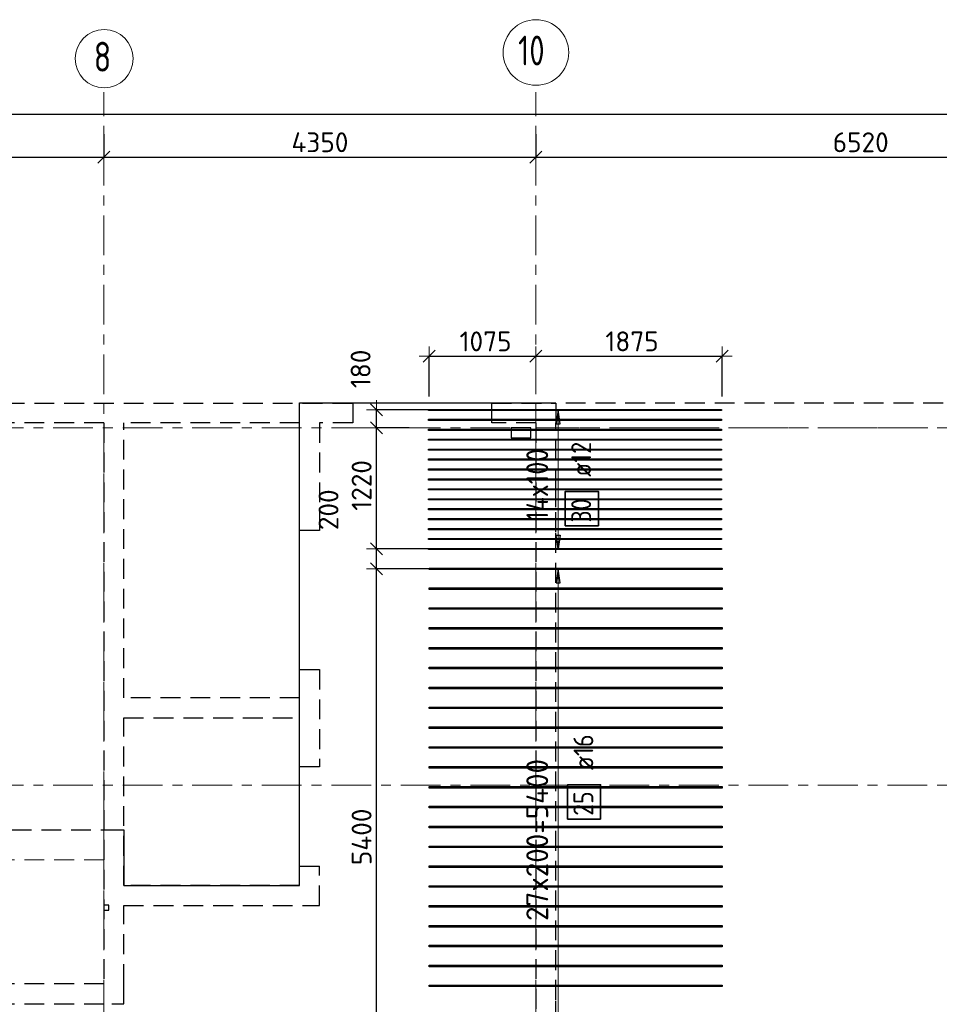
# Model space of a CAD drawing. Header units: metres. Extents: x -38 to 97, y -15 to 21.
# Tile 22 of 82: x 21 to 30, y 11 to 21. Entities that reach past the tile are written whole.
import ezdxf

# ---------------------------------------------------------------- set-up
doc = ezdxf.new("R2010")
doc.units = ezdxf.units.M
doc.header["$PDMODE"] = 65
for name, pattern in [('______11', [0.5, 0.4, -0.05, 0, -0.05]), ('______2', [0.27, 0.2, -0.07]), ('______3', [0.5, 0.4, -0.1]), ('______5', [1.1, 0.8, -0.1, 0.1, -0.1])]:
    doc.linetypes.add(name, pattern=pattern)
for name, color, linetype, lineweight in [('XR$2$Осевая линия (1)', 7, '______5', 13), ('XR$2$Размерная линия (1)', 7, 'Continuous', 13), ('XR$3$Балка (1)', 7, '______3', 13), ('XR$3$Перекрытие (1)', 7, 'Continuous', 35), ('XR$3$Размерная линия (1)', 7, 'Continuous', 13)]:
    doc.layers.add(name, color=color, linetype=linetype, lineweight=lineweight)
doc.layers.add('XR$3$Арм.стержн.Доп. Арм верхн.зоны Х', color=7, linetype='Continuous', lineweight=35, true_color=0x8c8cff)
doc.layers.add('XR$5$Стена_ бетон несущ.', color=7, linetype='Continuous', lineweight=70, true_color=0xb4b496)
doc.styles.add('ISOCPEUR', font='txt')
doc.dimstyles.new('DIMSTYLE_3', dxfattribs={"dimtxt": 0.2, "dimasz": 0.2, "dimexe": 0, "dimexo": 0, "dimgap": 0.1, "dimtad": 2, "dimdec": 0, "dimlfac": 1000, "dimrnd": 5, "dimzin": 12, "dimdsep": 46, "dimtxsty": 'ISOCPEUR', "dimblk1": 'ALL_ML_STRICH', "dimblk2": 'ALL_ML_STRICH', "dimsah": 1, "dimcen": 0, "dimclrd": 7, "dimclre": 256, "dimclrt": 7, "dimadec": 0, "dimazin": 0, "dimtfac": 1, "dimtdec": 0, "dimtix": 1, "dimtmove": 2, "dimatfit": 3, "dimfxl": 0, "dimtzin": 0, "dimlwd": 0, "dimlwe": -3, "dimarcsym": 0})
doc.dimstyles.new('DIMSTYLE_6', dxfattribs={"dimtxt": 0.2, "dimasz": 0.2, "dimexe": 0, "dimexo": 0, "dimgap": 0.1, "dimtad": 2, "dimdec": 0, "dimlfac": 1000, "dimrnd": 5, "dimzin": 12, "dimdsep": 46, "dimtxsty": 'ISOCPEUR', "dimblk1": 'ALL_ML_STRICH', "dimblk2": 'ALL_ML_STRICH', "dimsah": 1, "dimcen": 0, "dimclrd": 7, "dimclre": 256, "dimclrt": 7, "dimadec": 0, "dimazin": 0, "dimtfac": 1, "dimtdec": 0, "dimtix": 1, "dimtmove": 2, "dimatfit": 3, "dimfxl": 0, "dimtvp": 1.2, "dimtzin": 0, "dimlwd": 0, "dimlwe": -3, "dimarcsym": 0})

# ---------------------------------------------------------------- blocks, each defined once
blk = doc.blocks.new('ALL_ML_STRICH')
at = {"color": 0, "linetype": 'ByBlock', "lineweight": -2}
for p, q in [((0, -0.5), (0, 0.5)), ((-1, 0), (0.5, 0)), ((-0.3, -0.3), (0.3, 0.3))]:
    blk.add_line(p, q, dxfattribs=at)
blk = doc.blocks.new('*D11')
at = {"layer": 'DEFPOINTS', "color": 7, "linetype": 'Continuous', "lineweight": 13, "transparency": 33554687}
for p in [(0.5, 19.5574), (0.5, 19.3768), (61.6, 17.1197)]:
    blk.add_point(p, dxfattribs=at)
at = {"layer": 'XR$2$Размерная линия (1)', "color": 9, "linetype": 'Continuous', "lineweight": -2, "true_color": 0xc7c7c7, "transparency": 33554687}
for p, q in [((0.5, 19.3568), (0.5, 19.5574)), ((61.6, 17.1397), (61.6, 19.5574))]:
    blk.add_line(p, q, dxfattribs=at)
at = {"layer": 'XR$2$Размерная линия (1)', "color": 7, "linetype": 'Continuous', "lineweight": -2, "transparency": 33554687}
blk.add_line((0.5, 19.5574), (61.6, 19.5574), dxfattribs=at)
at = {"layer": 'XR$2$Размерная линия (1)', "color": 7, "linetype": 'Continuous', "lineweight": 13, "transparency": 33554687, "xscale": 0.2, "yscale": 0.2, "zscale": 0.2, "rotation": 180}
blk.add_blockref('ALL_ML_STRICH', (0.5, 19.5574), dxfattribs=at)
at = {"layer": 'XR$2$Размерная линия (1)', "color": 7, "linetype": 'Continuous', "lineweight": 13, "transparency": 33554687, "xscale": 0.2, "yscale": 0.2, "zscale": 0.2}
blk.add_blockref('ALL_ML_STRICH', (61.6, 19.5574), dxfattribs=at)
at = {"layer": 'XR$2$Размерная линия (1)', "color": 7, "linetype": 'Continuous', "lineweight": 13, "transparency": 33554687, "insert": (31.1, 19.7074), "char_height": 0.2, "width": 1, "attachment_point": 5, "style": 'ISOCPEUR'}
blk.add_mtext('\\A1;{61100}', dxfattribs=at)
blk = doc.blocks.new('*D30')
at = {"layer": 'DEFPOINTS', "color": 7, "linetype": 'Continuous', "lineweight": 13, "transparency": 33554687}
for p in [(19.08, 19.4874), (21.68, 19.379), (19.08, 19.1261)]:
    blk.add_point(p, dxfattribs=at)
at = {"layer": 'XR$2$Размерная линия (1)', "color": 9, "linetype": 'Continuous', "lineweight": -2, "true_color": 0xc7c7c7, "transparency": 33554687}
for p, q in [((19.08, 19.4674), (19.08, 19.1261)), ((21.68, 19.359), (21.68, 19.1261))]:
    blk.add_line(p, q, dxfattribs=at)
at = {"layer": 'XR$2$Размерная линия (1)', "color": 7, "linetype": 'Continuous', "lineweight": -2, "transparency": 33554687}
blk.add_line((19.08, 19.1261), (21.68, 19.1261), dxfattribs=at)
at = {"layer": 'XR$2$Размерная линия (1)', "color": 7, "linetype": 'Continuous', "lineweight": 13, "transparency": 33554687, "xscale": 0.2, "yscale": 0.2, "zscale": 0.2, "rotation": 180}
blk.add_blockref('ALL_ML_STRICH', (19.08, 19.1261), dxfattribs=at)
at = {"layer": 'XR$2$Размерная линия (1)', "color": 7, "linetype": 'Continuous', "lineweight": 13, "transparency": 33554687, "xscale": 0.2, "yscale": 0.2, "zscale": 0.2}
blk.add_blockref('ALL_ML_STRICH', (21.68, 19.1261), dxfattribs=at)
at = {"layer": 'XR$2$Размерная линия (1)', "color": 7, "linetype": 'Continuous', "lineweight": 13, "transparency": 33554687, "insert": (20.39, 19.2761), "char_height": 0.2, "width": 0.8, "attachment_point": 5, "style": 'ISOCPEUR'}
blk.add_mtext('\\A1;{2600}', dxfattribs=at)
blk = doc.blocks.new('*D31')
at = {"layer": 'DEFPOINTS', "color": 7, "linetype": 'Continuous', "lineweight": 13, "transparency": 33554687}
for p in [(21.68, 19.379), (26.03, 19.379), (21.68, 19.1261)]:
    blk.add_point(p, dxfattribs=at)
at = {"layer": 'XR$2$Размерная линия (1)', "color": 9, "linetype": 'Continuous', "lineweight": -2, "true_color": 0xc7c7c7, "transparency": 33554687}
for p, q in [((21.68, 19.359), (21.68, 19.1261)), ((26.03, 19.359), (26.03, 19.1261))]:
    blk.add_line(p, q, dxfattribs=at)
at = {"layer": 'XR$2$Размерная линия (1)', "color": 7, "linetype": 'Continuous', "lineweight": -2, "transparency": 33554687}
blk.add_line((21.68, 19.1261), (26.03, 19.1261), dxfattribs=at)
at = {"layer": 'XR$2$Размерная линия (1)', "color": 7, "linetype": 'Continuous', "lineweight": 13, "transparency": 33554687, "xscale": 0.2, "yscale": 0.2, "zscale": 0.2, "rotation": 180}
blk.add_blockref('ALL_ML_STRICH', (21.68, 19.1261), dxfattribs=at)
at = {"layer": 'XR$2$Размерная линия (1)', "color": 7, "linetype": 'Continuous', "lineweight": 13, "transparency": 33554687, "xscale": 0.2, "yscale": 0.2, "zscale": 0.2}
blk.add_blockref('ALL_ML_STRICH', (26.03, 19.1261), dxfattribs=at)
at = {"layer": 'XR$2$Размерная линия (1)', "color": 7, "linetype": 'Continuous', "lineweight": 13, "transparency": 33554687, "insert": (23.855, 19.2761), "char_height": 0.2, "width": 0.8, "attachment_point": 5, "style": 'ISOCPEUR'}
blk.add_mtext('\\A1;{4350}', dxfattribs=at)
blk = doc.blocks.new('*D32')
at = {"layer": 'DEFPOINTS', "color": 7, "linetype": 'Continuous', "lineweight": 13, "transparency": 33554687}
for p in [(26.03, 19.379), (26.03, 19.1261), (32.55, 19.1352)]:
    blk.add_point(p, dxfattribs=at)
at = {"layer": 'XR$2$Размерная линия (1)', "color": 9, "linetype": 'Continuous', "lineweight": -2, "true_color": 0xc7c7c7, "transparency": 33554687}
for p, q in [((26.03, 19.359), (26.03, 19.1261)), ((32.55, 19.1261), (32.55, 19.1261))]:
    blk.add_line(p, q, dxfattribs=at)
at = {"layer": 'XR$2$Размерная линия (1)', "color": 7, "linetype": 'Continuous', "lineweight": -2, "transparency": 33554687}
blk.add_line((26.03, 19.1261), (32.55, 19.1261), dxfattribs=at)
at = {"layer": 'XR$2$Размерная линия (1)', "color": 7, "linetype": 'Continuous', "lineweight": 13, "transparency": 33554687, "xscale": 0.2, "yscale": 0.2, "zscale": 0.2, "rotation": 180}
blk.add_blockref('ALL_ML_STRICH', (26.03, 19.1261), dxfattribs=at)
at = {"layer": 'XR$2$Размерная линия (1)', "color": 7, "linetype": 'Continuous', "lineweight": 13, "transparency": 33554687, "xscale": 0.2, "yscale": 0.2, "zscale": 0.2}
blk.add_blockref('ALL_ML_STRICH', (32.55, 19.1261), dxfattribs=at)
at = {"layer": 'XR$2$Размерная линия (1)', "color": 7, "linetype": 'Continuous', "lineweight": 13, "transparency": 33554687, "insert": (29.3, 19.2761), "char_height": 0.2, "width": 0.8, "attachment_point": 5, "style": 'ISOCPEUR'}
blk.add_mtext('\\A1;{6520}', dxfattribs=at)
blk = doc.blocks.new('*D151')
at = {"layer": 'DEFPOINTS', "color": 7, "linetype": 'Continuous', "lineweight": 13, "transparency": 33554687}
for p in [(24.9549, 17.1207), (26.03, 17.0978), (24.9549, 16.6943)]:
    blk.add_point(p, dxfattribs=at)
at = {"layer": 'XR$3$Размерная линия (1)', "color": 9, "linetype": 'Continuous', "lineweight": -2, "true_color": 0xc7c7c7, "transparency": 33554687}
for p, q in [((24.9549, 16.7143), (24.9549, 17.1207)), ((26.03, 17.1178), (26.03, 17.1207))]:
    blk.add_line(p, q, dxfattribs=at)
at = {"layer": 'XR$3$Размерная линия (1)', "color": 7, "linetype": 'Continuous', "lineweight": -2, "transparency": 33554687}
blk.add_line((24.9549, 17.1207), (26.03, 17.1207), dxfattribs=at)
at = {"layer": 'XR$3$Размерная линия (1)', "color": 7, "linetype": 'Continuous', "lineweight": 13, "transparency": 33554687, "xscale": 0.2, "yscale": 0.2, "zscale": 0.2, "rotation": 180}
blk.add_blockref('ALL_ML_STRICH', (24.9549, 17.1207), dxfattribs=at)
at = {"layer": 'XR$3$Размерная линия (1)', "color": 7, "linetype": 'Continuous', "lineweight": 13, "transparency": 33554687, "xscale": 0.2, "yscale": 0.2, "zscale": 0.2}
blk.add_blockref('ALL_ML_STRICH', (26.03, 17.1207), dxfattribs=at)
at = {"layer": 'XR$3$Размерная линия (1)', "color": 7, "linetype": 'Continuous', "lineweight": 13, "transparency": 33554687, "insert": (25.5225, 17.2707), "char_height": 0.2, "width": 0.8, "attachment_point": 5, "style": 'ISOCPEUR'}
blk.add_mtext('\\A1;{1075}', dxfattribs=at)
blk = doc.blocks.new('*D152')
at = {"layer": 'DEFPOINTS', "color": 7, "linetype": 'Continuous', "lineweight": 13, "transparency": 33554687}
for p in [(26.03, 17.1207), (26.03, 17.0978), (27.9049, 16.6943)]:
    blk.add_point(p, dxfattribs=at)
at = {"layer": 'XR$3$Размерная линия (1)', "color": 9, "linetype": 'Continuous', "lineweight": -2, "true_color": 0xc7c7c7, "transparency": 33554687}
for p, q in [((26.03, 17.1178), (26.03, 17.1207)), ((27.9049, 16.7143), (27.9049, 17.1207))]:
    blk.add_line(p, q, dxfattribs=at)
at = {"layer": 'XR$3$Размерная линия (1)', "color": 7, "linetype": 'Continuous', "lineweight": -2, "transparency": 33554687}
blk.add_line((26.03, 17.1207), (27.9049, 17.1207), dxfattribs=at)
at = {"layer": 'XR$3$Размерная линия (1)', "color": 7, "linetype": 'Continuous', "lineweight": 13, "transparency": 33554687, "xscale": 0.2, "yscale": 0.2, "zscale": 0.2, "rotation": 180}
blk.add_blockref('ALL_ML_STRICH', (26.03, 17.1207), dxfattribs=at)
at = {"layer": 'XR$3$Размерная линия (1)', "color": 7, "linetype": 'Continuous', "lineweight": 13, "transparency": 33554687, "xscale": 0.2, "yscale": 0.2, "zscale": 0.2}
blk.add_blockref('ALL_ML_STRICH', (27.9049, 17.1207), dxfattribs=at)
at = {"layer": 'XR$3$Размерная линия (1)', "color": 7, "linetype": 'Continuous', "lineweight": 13, "transparency": 33554687, "insert": (26.9975, 17.2707), "char_height": 0.2, "width": 0.8, "attachment_point": 5, "style": 'ISOCPEUR'}
blk.add_mtext('\\A1;{1875}', dxfattribs=at)
blk = doc.blocks.new('*D406')
at = {"layer": 'DEFPOINTS', "color": 7, "linetype": 'Continuous', "lineweight": 13, "transparency": 33554687}
for p in [(25.0293, 14.9803), (24.4247, 9.5803), (25.0138, 9.5803)]:
    blk.add_point(p, dxfattribs=at)
at = {"layer": 'XR$3$Размерная линия (1)', "color": 9, "linetype": 'Continuous', "lineweight": -2, "true_color": 0xc7c7c7, "transparency": 33554687}
for p, q in [((25.0093, 14.9803), (24.4247, 14.9803)), ((24.9938, 9.5803), (24.4247, 9.5803))]:
    blk.add_line(p, q, dxfattribs=at)
at = {"layer": 'XR$3$Размерная линия (1)', "color": 7, "linetype": 'Continuous', "lineweight": -2, "transparency": 33554687}
blk.add_line((24.4247, 9.5803), (24.4247, 14.9803), dxfattribs=at)
at = {"layer": 'XR$3$Размерная линия (1)', "color": 7, "linetype": 'Continuous', "lineweight": 13, "transparency": 33554687, "xscale": 0.2, "yscale": 0.2, "zscale": 0.2}
for p, rotation in [((24.4247, 14.9803), 90), ((24.4247, 9.5803), 270)]:
    blk.add_blockref('ALL_ML_STRICH', p, dxfattribs=dict(at, rotation=rotation))
at = {"layer": 'XR$3$Размерная линия (1)', "color": 7, "linetype": 'Continuous', "lineweight": 13, "transparency": 33554687, "insert": (24.2747, 12.2803), "char_height": 0.2, "width": 0.8, "attachment_point": 5, "rotation": 90, "style": 'ISOCPEUR'}
blk.add_mtext('\\A1;{5400}', dxfattribs=at)
blk = doc.blocks.new('*D407')
at = {"layer": 'DEFPOINTS', "color": 7, "linetype": 'Continuous', "lineweight": 13, "transparency": 33554687}
for p in [(25.0158, 15.1803), (24.4247, 14.9803), (25.0293, 14.9803)]:
    blk.add_point(p, dxfattribs=at)
at = {"layer": 'XR$3$Размерная линия (1)', "color": 9, "linetype": 'Continuous', "lineweight": -2, "true_color": 0xc7c7c7, "transparency": 33554687}
for p, q in [((24.9958, 15.1803), (24.4247, 15.1803)), ((25.0093, 14.9803), (24.4247, 14.9803))]:
    blk.add_line(p, q, dxfattribs=at)
at = {"layer": 'XR$3$Размерная линия (1)', "color": 7, "linetype": 'Continuous', "lineweight": -2, "transparency": 33554687}
blk.add_line((24.4247, 14.9803), (24.4247, 15.1803), dxfattribs=at)
at = {"layer": 'XR$3$Размерная линия (1)', "color": 7, "linetype": 'Continuous', "lineweight": 13, "transparency": 33554687, "xscale": 0.2, "yscale": 0.2, "zscale": 0.2}
for p, rotation in [((24.4247, 15.1803), 90), ((24.4247, 14.9803), 270)]:
    blk.add_blockref('ALL_ML_STRICH', p, dxfattribs=dict(at, rotation=rotation))
at = {"layer": 'XR$3$Размерная линия (1)', "color": 7, "linetype": 'Continuous', "lineweight": 13, "transparency": 33554687, "insert": (23.9415, 15.5748), "char_height": 0.2, "width": 0.6, "attachment_point": 5, "rotation": 90, "style": 'ISOCPEUR'}
blk.add_mtext('\\A1;{200}', dxfattribs=at)
blk = doc.blocks.new('*D408')
at = {"layer": 'DEFPOINTS', "color": 7, "linetype": 'Continuous', "lineweight": 13, "transparency": 33554687}
for p in [(24.772, 16.4), (24.4247, 15.1803), (25.0158, 15.1803)]:
    blk.add_point(p, dxfattribs=at)
at = {"layer": 'XR$3$Размерная линия (1)', "color": 9, "linetype": 'Continuous', "lineweight": -2, "true_color": 0xc7c7c7, "transparency": 33554687}
for p, q in [((24.752, 16.4), (24.4247, 16.4)), ((24.9958, 15.1803), (24.4247, 15.1803))]:
    blk.add_line(p, q, dxfattribs=at)
at = {"layer": 'XR$3$Размерная линия (1)', "color": 7, "linetype": 'Continuous', "lineweight": -2, "transparency": 33554687}
blk.add_line((24.4247, 15.1803), (24.4247, 16.4), dxfattribs=at)
at = {"layer": 'XR$3$Размерная линия (1)', "color": 7, "linetype": 'Continuous', "lineweight": 13, "transparency": 33554687, "xscale": 0.2, "yscale": 0.2, "zscale": 0.2}
for p, rotation in [((24.4247, 16.4), 90), ((24.4247, 15.1803), 270)]:
    blk.add_blockref('ALL_ML_STRICH', p, dxfattribs=dict(at, rotation=rotation))
at = {"layer": 'XR$3$Размерная линия (1)', "color": 7, "linetype": 'Continuous', "lineweight": 13, "transparency": 33554687, "insert": (24.2747, 15.8201), "char_height": 0.2, "width": 0.8, "attachment_point": 5, "rotation": 90, "style": 'ISOCPEUR'}
blk.add_mtext('\\A1;{1220}', dxfattribs=at)
blk = doc.blocks.new('*D409')
at = {"layer": 'DEFPOINTS', "color": 7, "linetype": 'Continuous', "lineweight": 13, "transparency": 33554687}
for p in [(24.9799, 16.5803), (24.4247, 16.4), (24.772, 16.4)]:
    blk.add_point(p, dxfattribs=at)
at = {"layer": 'XR$3$Размерная линия (1)', "color": 9, "linetype": 'Continuous', "lineweight": -2, "true_color": 0xc7c7c7, "transparency": 33554687}
for p, q in [((24.9599, 16.5803), (24.4247, 16.5803)), ((24.752, 16.4), (24.4247, 16.4))]:
    blk.add_line(p, q, dxfattribs=at)
at = {"layer": 'XR$3$Размерная линия (1)', "color": 7, "linetype": 'Continuous', "lineweight": -2, "transparency": 33554687}
blk.add_line((24.4247, 16.4), (24.4247, 16.5803), dxfattribs=at)
at = {"layer": 'XR$3$Размерная линия (1)', "color": 7, "linetype": 'Continuous', "lineweight": 13, "transparency": 33554687, "xscale": 0.2, "yscale": 0.2, "zscale": 0.2}
for p, rotation in [((24.4247, 16.5803), 90), ((24.4247, 16.4), 270)]:
    blk.add_blockref('ALL_ML_STRICH', p, dxfattribs=dict(at, rotation=rotation))
at = {"layer": 'XR$3$Размерная линия (1)', "color": 7, "linetype": 'Continuous', "lineweight": 13, "transparency": 33554687, "insert": (24.2646, 16.9936), "char_height": 0.2, "width": 0.6, "attachment_point": 5, "rotation": 90, "style": 'ISOCPEUR'}
blk.add_mtext('\\A1;{180}', dxfattribs=at)

msp = doc.modelspace()

# ---------------------------------------------------------------- linework, layer by layer
at = {"layer": 'XR$2$Осевая линия (1)', "color": 253, "linetype": '______11', "lineweight": 13, "true_color": 0xa0a0a0, "transparency": 33554687}
for p, q in [((21.68, 8.34), (21.68, 19.78)), ((26.03, 8.34), (26.03, 19.78)), ((-2.63, 16.4), (62.6, 16.4)), ((-2.63, 12.8), (62.6, 12.8))]:
    msp.add_line(p, q, dxfattribs=at)
at = {"layer": 'XR$2$Осевая линия (1)', "color": 7, "linetype": 'Continuous', "lineweight": 13, "transparency": 33554687}
for centre, radius in [((26.0304, 20.1801), 0.3304), ((21.6824, 20.1181), 0.2924)]:
    msp.add_circle(centre, radius, dxfattribs=at)
at = {"layer": 'XR$3$Арм.стержн.Доп. Арм верхн.зоны Х', "color": 253, "linetype": 'Continuous', "lineweight": -3, "true_color": 0xa0a0a0, "transparency": 33554687}
for p, q in [((26.2533, 16.5803), (26.1533, 16.5803)), ((26.2533, 16.5803), (26.3533, 16.5803)), ((26.2533, 15.1803), (26.1533, 15.1803)), ((26.2533, 15.1803), (26.3533, 15.1803)), ((26.2533, 14.9803), (26.1533, 14.9803)), ((26.2533, 14.9803), (26.3533, 14.9803))]:
    msp.add_line(p, q, dxfattribs=at)
at = {"layer": 'XR$3$Арм.стержн.Доп. Арм верхн.зоны Х', "color": 7, "linetype": 'Continuous', "lineweight": 25, "transparency": 33554687}
for p, q in [((26.2533, 16.5803), (26.2333, 16.4403)), ((26.2733, 16.4403), (26.2533, 16.5803)), ((26.2333, 16.4403), (26.2733, 16.4403)), ((26.2533, 15.1803), (26.2333, 15.3203)), ((26.2333, 15.3203), (26.2733, 15.3203)), ((26.2733, 15.3203), (26.2533, 15.1803)), ((26.2533, 14.9803), (26.2333, 14.8403)), ((26.2733, 14.8403), (26.2533, 14.9803)), ((26.2333, 14.8403), (26.2733, 14.8403))]:
    msp.add_line(p, q, dxfattribs=at)
at = {"layer": 'XR$3$Арм.стержн.Доп. Арм верхн.зоны Х', "color": 7, "linetype": 'Continuous', "lineweight": 13, "transparency": 33554687}
for p, q in [((26.2533, 16.5803), (26.2533, 16.5803)), ((26.2533, 15.1803), (26.2533, 16.5803)), ((26.2533, 15.1803), (26.2533, 15.1803)), ((26.2533, 14.9803), (26.2533, 14.9803)), ((26.2533, 9.5803), (26.2533, 14.9803))]:
    msp.add_line(p, q, dxfattribs=at)
at = {"layer": 'XR$3$Арм.стержн.Доп. Арм верхн.зоны Х', "color": 34, "linetype": 'Continuous', "lineweight": 25, "transparency": 33554687}
for points in [[(27.899, 16.5743), (24.949, 16.5743), (24.949, 16.5863), (27.899, 16.5863), (27.899, 16.5743)], [(27.899, 16.4743), (24.949, 16.4743), (24.949, 16.4863), (27.899, 16.4863), (27.899, 16.4743)], [(27.899, 16.3743), (24.949, 16.3743), (24.949, 16.3863), (27.899, 16.3863), (27.899, 16.3743)], [(27.899, 16.2743), (24.949, 16.2743), (24.949, 16.2863), (27.899, 16.2863), (27.899, 16.2743)], [(27.899, 16.1743), (24.949, 16.1743), (24.949, 16.1863), (27.899, 16.1863), (27.899, 16.1743)], [(27.899, 16.0743), (24.949, 16.0743), (24.949, 16.0863), (27.899, 16.0863), (27.899, 16.0743)], [(27.899, 15.9743), (24.949, 15.9743), (24.949, 15.9863), (27.899, 15.9863), (27.899, 15.9743)], [(27.899, 15.8743), (24.949, 15.8743), (24.949, 15.8863), (27.899, 15.8863), (27.899, 15.8743)], [(27.899, 15.7743), (24.949, 15.7743), (24.949, 15.7863), (27.899, 15.7863), (27.899, 15.7743)], [(27.899, 15.6743), (24.949, 15.6743), (24.949, 15.6863), (27.899, 15.6863), (27.899, 15.6743)], [(27.899, 15.5743), (24.949, 15.5743), (24.949, 15.5863), (27.899, 15.5863), (27.899, 15.5743)], [(27.899, 15.4743), (24.949, 15.4743), (24.949, 15.4863), (27.899, 15.4863), (27.899, 15.4743)], [(27.899, 15.3743), (24.949, 15.3743), (24.949, 15.3863), (27.899, 15.3863), (27.899, 15.3743)], [(27.899, 15.2743), (24.949, 15.2743), (24.949, 15.2863), (27.899, 15.2863), (27.899, 15.2743)], [(27.899, 15.1743), (24.949, 15.1743), (24.949, 15.1863), (27.899, 15.1863), (27.899, 15.1743)]]:
    msp.add_lwpolyline(points, dxfattribs=at)
at = {"layer": 'XR$3$Арм.стержн.Доп. Арм верхн.зоны Х', "color": 7, "linetype": 'Continuous', "lineweight": 35, "transparency": 33554687}
for points in [[(26.6589, 15.4133), (26.6589, 15.7599), (26.3256, 15.7599), (26.3256, 15.4133), (26.6589, 15.4133)], [(26.6812, 12.4595), (26.6812, 12.8062), (26.3478, 12.8062), (26.3478, 12.4595), (26.6812, 12.4595)]]:
    msp.add_lwpolyline(points, dxfattribs=at)
at = {"layer": 'XR$3$Арм.стержн.Доп. Арм верхн.зоны Х', "color": 7, "linetype": 'Continuous', "lineweight": 25, "transparency": 33554687}
for points in [[(27.9049, 14.9723), (24.9549, 14.9723), (24.9549, 14.9883), (27.9049, 14.9883), (27.9049, 14.9723)], [(27.9049, 14.7723), (24.9549, 14.7723), (24.9549, 14.7883), (27.9049, 14.7883), (27.9049, 14.7723)], [(27.9049, 14.5723), (24.9549, 14.5723), (24.9549, 14.5883), (27.9049, 14.5883), (27.9049, 14.5723)], [(27.9049, 14.3723), (24.9549, 14.3723), (24.9549, 14.3883), (27.9049, 14.3883), (27.9049, 14.3723)], [(27.9049, 14.1723), (24.9549, 14.1723), (24.9549, 14.1883), (27.9049, 14.1883), (27.9049, 14.1723)], [(27.9049, 13.9723), (24.9549, 13.9723), (24.9549, 13.9883), (27.9049, 13.9883), (27.9049, 13.9723)], [(27.9049, 13.7723), (24.9549, 13.7723), (24.9549, 13.7883), (27.9049, 13.7883), (27.9049, 13.7723)], [(27.9049, 13.5723), (24.9549, 13.5723), (24.9549, 13.5883), (27.9049, 13.5883), (27.9049, 13.5723)], [(27.9049, 13.3723), (24.9549, 13.3723), (24.9549, 13.3883), (27.9049, 13.3883), (27.9049, 13.3723)], [(27.9049, 13.1723), (24.9549, 13.1723), (24.9549, 13.1883), (27.9049, 13.1883), (27.9049, 13.1723)], [(27.9049, 12.9723), (24.9549, 12.9723), (24.9549, 12.9883), (27.9049, 12.9883), (27.9049, 12.9723)], [(27.9049, 12.7723), (24.9549, 12.7723), (24.9549, 12.7883), (27.9049, 12.7883), (27.9049, 12.7723)], [(27.9049, 12.5723), (24.9549, 12.5723), (24.9549, 12.5883), (27.9049, 12.5883), (27.9049, 12.5723)], [(27.9049, 12.3723), (24.9549, 12.3723), (24.9549, 12.3883), (27.9049, 12.3883), (27.9049, 12.3723)], [(27.9049, 12.1723), (24.9549, 12.1723), (24.9549, 12.1883), (27.9049, 12.1883), (27.9049, 12.1723)], [(27.9049, 11.9723), (24.9549, 11.9723), (24.9549, 11.9883), (27.9049, 11.9883), (27.9049, 11.9723)], [(27.9049, 11.7723), (24.9549, 11.7723), (24.9549, 11.7883), (27.9049, 11.7883), (27.9049, 11.7723)], [(27.9049, 11.5723), (24.9549, 11.5723), (24.9549, 11.5883), (27.9049, 11.5883), (27.9049, 11.5723)], [(27.9049, 11.3723), (24.9549, 11.3723), (24.9549, 11.3883), (27.9049, 11.3883), (27.9049, 11.3723)], [(27.9049, 11.1723), (24.9549, 11.1723), (24.9549, 11.1883), (27.9049, 11.1883), (27.9049, 11.1723)], [(27.9049, 10.9723), (24.9549, 10.9723), (24.9549, 10.9883), (27.9049, 10.9883), (27.9049, 10.9723)], [(27.9049, 10.7723), (24.9549, 10.7723), (24.9549, 10.7883), (27.9049, 10.7883), (27.9049, 10.7723)]]:
    msp.add_lwpolyline(points, dxfattribs=at)
at = {"layer": 'XR$3$Балка (1)', "color": 7, "linetype": '______2', "lineweight": 25, "transparency": 33554687}
for p, q in [((26.03, 16.6502), (32.675, 16.6502)), ((20.1499, 12.3502), (21.6799, 12.3502))]:
    msp.add_line(p, q, dxfattribs=at)
at = {"layer": 'XR$3$Перекрытие (1)', "color": 7, "linetype": 'Continuous', "lineweight": 25, "transparency": 33554687}
for p, q in [((23.6503, 11.7903), (23.6503, 16.6502)), ((23.6503, 16.6502), (26.03, 16.6502)), ((25.78, 16.4003), (25.78, 16.3003)), ((25.98, 16.4003), (25.78, 16.4003)), ((25.98, 16.3003), (25.98, 16.4003)), ((25.78, 16.3003), (25.98, 16.3003)), ((21.6799, 12.3502), (21.8799, 12.3502)), ((21.8799, 12.3502), (21.88, 11.7903)), ((21.88, 11.7903), (23.6503, 11.7903)), ((21.68, 11.5937), (21.68, 11.5437)), ((21.73, 11.5937), (21.68, 11.5937)), ((21.68, 11.5437), (21.73, 11.5437)), ((21.73, 11.5437), (21.73, 11.5937))]:
    msp.add_line(p, q, dxfattribs=at)
at = {"layer": 'XR$3$Перекрытие (1)', "color": 7, "linetype": '______2', "lineweight": 18, "transparency": 33554687}
for p, q in [((26.03, 16.4002), (26.03, 16.6502)), ((32.675, 16.4002), (26.03, 16.4002)), ((21.6799, 12.3502), (21.6799, 12.0502)), ((21.6799, 12.0502), (19.0799, 12.0502))]:
    msp.add_line(p, q, dxfattribs=at)
at = {"layer": 'XR$5$Стена_ бетон несущ.', "color": 253, "linetype": '______2', "lineweight": -3, "true_color": 0xa0a0a0, "transparency": 33554687}
for p, q in [((18.88, 16.65), (24.185, 16.65)), ((24.185, 16.65), (24.185, 16.45)), ((21.68, 16.45), (19.08, 16.45)), ((21.68, 16.45), (21.68, 10.8)), ((21.88, 13.68), (21.88, 16.45)), ((23.6503, 16.45), (21.88, 16.45)), ((23.6503, 15.365), (23.6503, 16.45)), ((24.185, 16.45), (23.8503, 16.45)), ((23.8503, 16.45), (23.8503, 15.365)), ((26.03, 16.45), (26.03, 9)), ((26.23, 15.78), (26.23, 16.45)), ((26.23, 15.6), (26.23, 15.78)), ((26.23, 15.35), (26.23, 15.6)), ((23.8503, 15.365), (23.6503, 15.365)), ((26.23, 10.6396), (26.23, 15.35)), ((23.6503, 13.68), (23.6503, 13.965)), ((23.6503, 13.965), (23.8503, 13.965)), ((23.8503, 13.965), (23.8503, 12.985)), ((23.6503, 13.68), (21.88, 13.68)), ((21.88, 13.48), (23.6503, 13.48)), ((21.88, 11.79), (21.88, 13.48)), ((23.6503, 12.985), (23.6503, 13.48)), ((23.8503, 12.985), (23.6503, 12.985)), ((23.6503, 11.79), (23.6503, 11.985)), ((23.6503, 11.985), (23.8503, 11.985)), ((23.8503, 11.59), (23.8503, 11.985)), ((23.6503, 11.79), (21.88, 11.79)), ((21.88, 11.59), (23.8503, 11.59)), ((21.88, 10.8), (21.88, 11.59)), ((21.68, 10.8), (19.18, 10.8)), ((21.88, 10.6), (21.88, 10.8)), ((26.23, 9.8294), (26.23, 10.6396)), ((19.08, 10.6), (21.76, 10.6)), ((21.76, 10.6), (21.88, 10.6))]:
    msp.add_line(p, q, dxfattribs=at)
for points in [[(25.585, 16.65), (26.23, 16.65), (26.23, 16.45)], [(26.03, 16.45), (25.585, 16.45), (25.585, 16.65)]]:
    msp.add_lwpolyline(points, dxfattribs=at)

# ---------------------------------------------------------------- texts
at = {"layer": 'XR$2$Осевая линия (1)', "color": 7, "linetype": 'Continuous', "lineweight": 13, "transparency": 33554687, "char_height": 0.3, "attachment_point": 7, "style": 'ISOCPEUR'}
for s, insert, width in [('\\W0.75;10', (25.8504, 20.0496), 0.472281), ('\\W0.78;8', (21.5774, 19.9876), 0.326407)]:
    msp.add_mtext(s, dxfattribs=dict(at, insert=insert, width=width))
at = {"layer": 'XR$3$Арм.стержн.Доп. Арм верхн.зоны Х', "color": 7, "linetype": 'Continuous', "lineweight": 13, "transparency": 33554687, "char_height": 0.22, "attachment_point": 7, "rotation": 90, "style": 'ISOCPEUR'}
for s, insert, width in [('\\W0.87;14x100', (26.1533, 15.4623), 0.952835), ('\\W0.97;27x200=5400', (26.1533, 11.4333), 1.821862)]:
    msp.add_mtext(s, dxfattribs=dict(at, insert=insert, width=width))
at = {"layer": 'XR$3$Арм.стержн.Доп. Арм верхн.зоны Х', "color": 7, "linetype": 'Continuous', "lineweight": 25, "transparency": 33554687, "char_height": 0.2, "attachment_point": 7, "rotation": 90, "style": 'ISOCPEUR'}
for s, insert, width in [('\\W0.89; ø12 ', (26.5856, 15.7933), 0.749105), ('\\W0.87;30', (26.5856, 15.4466), 0.367208), ('\\W0.89; ø16 ', (26.6078, 12.8395), 0.749105), ('\\W0.87;25', (26.6078, 12.4929), 0.367208)]:
    msp.add_mtext(s, dxfattribs=dict(at, insert=insert, width=width))

# ---------------------------------------------------------------- dimensions: what is measured, and where the dimension line sits
at = {"layer": 'XR$2$Размерная линия (1)', "color": 7, "linetype": 'Continuous', "lineweight": 13, "transparency": 33554687}
for base, p1, p2, picture, middle in [((61.6, 19.5574), (0.5, 19.3568), (61.6, 17.1397), '*D11', (31.1, 19.7074)), ((21.68, 19.1261), (19.08, 19.4674), (21.68, 19.359), '*D30', (20.39, 19.2761)), ((26.03, 19.1261), (21.68, 19.359), (26.03, 19.359), '*D31', (23.855, 19.2761)), ((32.55, 19.1261), (26.03, 19.359), (32.55, 19.1261), '*D32', (29.3, 19.2761))]:
    dim = msp.add_linear_dim(base=base, p1=p1, p2=p2, dimstyle='DIMSTYLE_3', override={"dimpost": '<>', "dimclrd": 7, "dimclre": 9, "dimclrt": 7, "dimlwd": 0, "dimlwe": 65533}, dxfattribs=at)
    dim.commit()
    dim.dimension.update_dxf_attribs({"geometry": picture, "text_midpoint": middle, "dimtype": 160})
at = {"layer": 'XR$3$Размерная линия (1)', "color": 7, "linetype": 'Continuous', "lineweight": 13, "transparency": 33554687}
for base, p1, p2, picture, middle in [((26.03, 17.1207), (24.9549, 16.7143), (26.03, 17.1178), '*D151', (25.5225, 17.2707)), ((27.9049, 17.1207), (26.03, 17.1178), (27.9049, 16.7143), '*D152', (26.9975, 17.2707))]:
    dim = msp.add_linear_dim(base=base, p1=p1, p2=p2, dimstyle='DIMSTYLE_3', override={"dimpost": '<>', "dimclrd": 7, "dimclre": 9, "dimclrt": 7, "dimlwd": 0, "dimlwe": 65533}, dxfattribs=at)
    dim.commit()
    dim.dimension.update_dxf_attribs({"geometry": picture, "text_midpoint": middle, "dimtype": 160})
for base, p1, p2, dimstyle, picture, middle in [((24.4247, 16.5803), (24.752, 16.4), (24.9599, 16.5803), 'DIMSTYLE_6', '*D409', (24.2646, 16.9936)), ((24.4247, 16.4), (24.9958, 15.1803), (24.752, 16.4), 'DIMSTYLE_3', '*D408', (24.2747, 15.8201)), ((24.4247, 15.1803), (25.0093, 14.9803), (24.9958, 15.1803), 'DIMSTYLE_6', '*D407', (23.9415, 15.5748)), ((24.4247, 14.9803), (24.9938, 9.5803), (25.0093, 14.9803), 'DIMSTYLE_3', '*D406', (24.2747, 12.2803))]:
    dim = msp.add_linear_dim(base=base, p1=p1, p2=p2, angle=90, dimstyle=dimstyle, override={"dimpost": '<>', "dimclrd": 7, "dimclre": 9, "dimclrt": 7, "dimlwd": 0, "dimlwe": 65533}, dxfattribs=at)
    dim.commit()
    dim.dimension.update_dxf_attribs({"geometry": picture, "text_midpoint": middle, "dimtype": 160})

doc.saveas('drawing.dxf')
